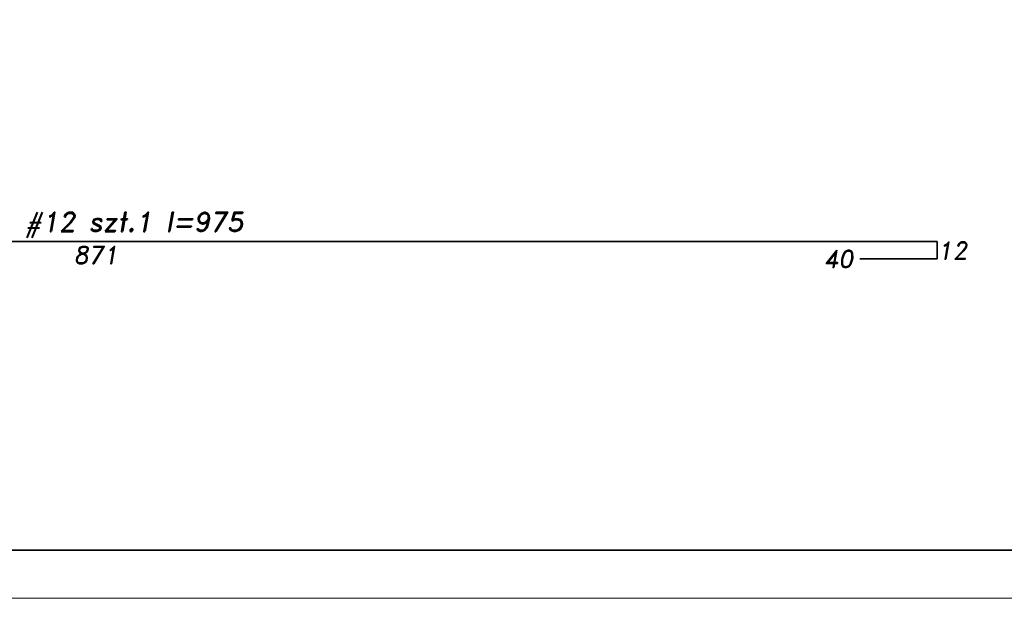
# Model space of a CAD drawing. Header units: millimetres. Extents: x 295948 to 312016, y 6878 to 18016.
# Tile 125 of 252: x 304533 to 305043, y 13742 to 14042. Entities that reach past the tile are written whole.
import ezdxf

# ---------------------------------------------------------------- set-up
doc = ezdxf.new("R2010")
doc.units = ezdxf.units.MM
for name, color, linetype, lineweight in [('konstrukcja', 3, 'Continuous', 35), ('konstrukcja wymiary', 1, 'Continuous', 13), ('opisy', 2, 'Continuous', 18), ('zbrojenie płyty', 141, 'Continuous', 35)]:
    doc.layers.add(name, color=color, linetype=linetype, lineweight=lineweight)
doc.styles.get("Standard").update_dxf_attribs({"font": 'romand.shx', "oblique": 10})

msp = doc.modelspace()

# ---------------------------------------------------------------- linework, layer by layer
at = {"layer": 'konstrukcja'}
msp.add_lwpolyline([(306241.285, 15201.794), (306241.285, 13766.794), (300541.285, 13766.794), (300541.285, 15201.794)], close=True, dxfattribs=at)
at = {"layer": 'konstrukcja wymiary'}
msp.add_lwpolyline([(306266.285, 15226.794), (306266.285, 13741.794), (300516.285, 13741.794), (300516.285, 15226.794)], close=True, dxfattribs=at)
at = {"layer": 'zbrojenie płyty'}
for p, q in [((304137.189, 13926.748), (305008.131, 13926.748)), ((305008.131, 13926.748), (305008.131, 13917.748)), ((305008.131, 13917.748), (304968.131, 13917.748))]:
    msp.add_line(p, q, dxfattribs=at)

# ---------------------------------------------------------------- texts
at = {"layer": 'opisy', "width": 253.11941, "attachment_point": 5}
for s, insert, char_height in [('Nr14 #12 szt.1 l=975', (304572.66, 13935.15), 9.99999), ('12', (305016.157, 13921.962), 9), ('871', (304572.66, 13919.636), 9), ('40', (304956.986, 13917.633), 9)]:
    msp.add_mtext(s, dxfattribs=dict(at, insert=insert, char_height=char_height))

doc.saveas('drawing.dxf')
